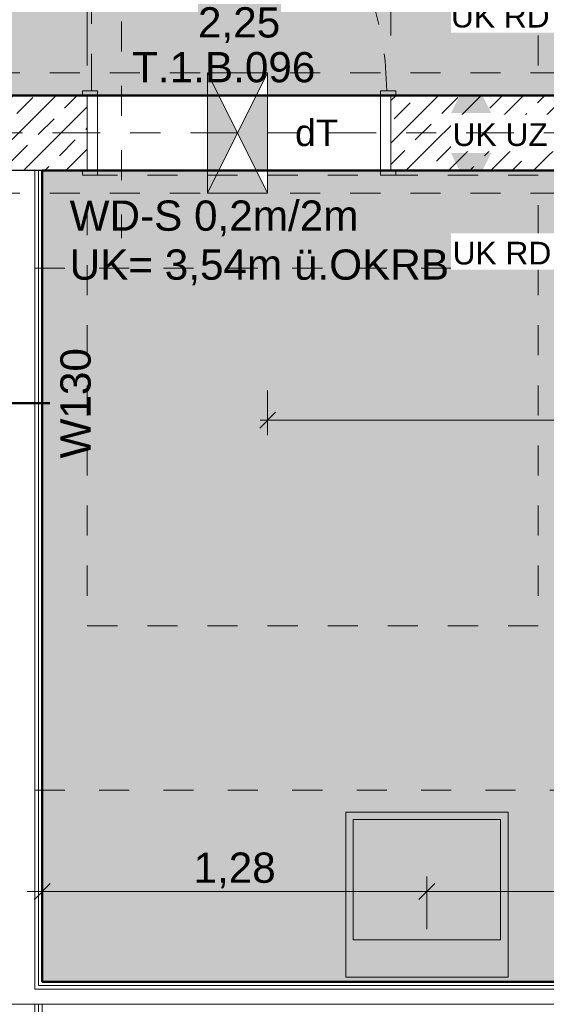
# Model space of a CAD drawing. Header units: metres. Extents: x -180 to 4, y -49 to 6.
# Tile 114 of 256: x -163.72 to -161.97, y -14.6 to -11.32. Entities that reach past the tile are written whole.
import ezdxf

# ---------------------------------------------------------------- set-up
doc = ezdxf.new("R2010")
doc.units = ezdxf.units.M
doc.header["$LTSCALE"] = 0.05
doc.header["$PDMODE"] = 1
doc.header["$PDSIZE"] = -2
for name, pattern in [('KRA_ARC_3_GR_00_000_V_4-Grundriss EG$0$ISO-03 Gestrichelt mit A', [3.81, 1.524, -2.286]), ('Linienart-1', [2.116328, 1.058164, -1.058164]), ('Linienart-20', [2.116531, 1.058062, -1.058469]), ('Linienart-34', [4.233, 2.116, -2.117]), ('Linienart-5', [3.527679, 2.469236, -1.058443]), ('Linienart-51', [1.999894, 0.999947, -0.999947]), ('Linienart-53', [5.291531, 3.175, -1.058062, 0.352704, -0.705764])]:
    doc.linetypes.add(name, pattern=pattern)
doc.layers.get('0').update_dxf_attribs({"lineweight": 25})
for name, color, linetype, lineweight, true_color in [('00 -Bauelemente -Dämmung innen', 7, 'Continuous', 9, 0xff7fe6), ('00 -Bauelemente -Gipskarton', 7, 'Continuous', 9, 0xff7fe6), ('30 -34 Innenwände- 1 tragend', 7, 'Continuous', 13, 0xdd0806), ('30 -34 Innenwände- 11 Durchbruch', 4, 'Continuous', 9, 0x00ffff), ('30 -34 Innenwände- 2 nichttragend', 7, 'Continuous', 18, 0xff7fe6), ('30 -34 Innenwände- 4 Türen_Fenster', 7, 'Continuous', 15, 0x9955ff), ('30 -35 Decken- 1 Konstruktion-Träger- Stahlbeton', 7, 'Continuous', 13, 0x33aa00), ('40 -41 Abwasser_Wasser_Gas- 1 Abwasser + sanitäre Anlagen', 7, 'Continuous', 9, 0xff6633), ('70 -72 Beschriftung- 1 Beschriftung allgemein', 7, 'Continuous', 9, 0xff6633), ('70 -72 Beschriftung- 3 Beschriftung Brandschutz', 7, 'Continuous', 9, 0xff6600), ('70 -72 Beschriftung- 8 barrierefrei', 7, 'Linienart-51', 9, 0x888888), ('70 -72 Beschriftung-13 Tür ID', 7, 'Continuous', 9, 0x9955ff), ('70 -73 Bauteildarst.- 3 verdeckt 0.35', 4, 'Linienart-34', 35, 0x00ffff), ('70 -75 Raumstempel- 1 Raumstempel', 1, 'Continuous', 50, 0xff0000), ('70 -76 Bemaßung- 2 Allgemein', 7, 'Continuous', 5, 0x6666cc), ('CW-Unsichtbar', 7, 'Continuous', 9, 0x599559)]:
    doc.layers.add(name, color=color, linetype=linetype, lineweight=lineweight, true_color=true_color)
for name, color, linetype, lineweight in [('70 -71 Achsen- 1 Gebäudeachsen', 7, 'Linienart-53', 18), ('70 -75 Raumstempel- 3 Wandstempel', 7, 'Continuous', 50), ('70 -75 Raumstempel-2 Verweislinie', 7, 'KRA_ARC_3_GR_00_000_V_4-Grundriss EG$0$ISO-03 Gestrichelt mit A', 9), ('Keine', 7, 'Continuous', 9)]:
    doc.layers.add(name, color=color, linetype=linetype, lineweight=lineweight)
doc.styles.add('Arial', font='arial.ttf')
doc.dimstyles.new('k+k 1_50', dxfattribs={"dimtxt": 0.100689, "dimasz": 0.05302, "dimexe": 0.05, "dimexo": 0.15, "dimgap": 0.01, "dimtad": 1, "dimdec": 3, "dimtxsty": 'Arial', "dimblk": 'VW_SLASH', "dimblk1": 'VW_SLASH', "dimblk2": 'VW_SLASH', "dimcen": 0, "dimdle": 0.05, "dimadec": 3, "dimazin": 0, "dimtfac": 0.75, "dimtdec": 3, "dimtix": 1, "dimtmove": 0, "dimatfit": 0, "dimldrblk": 'VW_SLASH-1', "dimfxl": 0.125, "dimfxlon": 1, "dimfrac": 2, "dimtolj": 1, "dimarcsym": 0})
doc.dimstyles.new('k+k_klein', dxfattribs={"dimtxt": 0.100689, "dimasz": 0.05302, "dimexe": 0.05, "dimexo": 0.15, "dimgap": 0.005, "dimtad": 1, "dimdec": 3, "dimtxsty": 'Arial', "dimblk": 'VW_SLASH-2', "dimblk1": 'VW_SLASH-2', "dimblk2": 'VW_SLASH-2', "dimcen": 0, "dimdle": 0.025, "dimadec": 3, "dimazin": 0, "dimtfac": 0.75, "dimtdec": 3, "dimtix": 1, "dimtmove": 0, "dimatfit": 0, "dimldrblk": 'VW_FILLEDARROW', "dimfxl": 0.1, "dimfxlon": 1, "dimfrac": 2, "dimtolj": 1, "dimarcsym": 0})
pattern_1 = [(45, (0, 0), (0.07071068, -0.07071068), []), (45, (0.03536, -0.03536), (0.07071068, -0.07071068), [0.075, -0.05])]
pattern_2 = [(45, (0, 0), (0.07071068, -0.07071068), []), (45, (0.03536, -0.03536), (0.07071068, -0.07071068), [0.075, -0.05])]

# ---------------------------------------------------------------- blocks, each defined once
blk = doc.blocks.new('Gruppe-7043')
at = {"layer": '30 -34 Innenwände- 4 Türen_Fenster', "linetype": 'Linienart-1'}
blk.add_line((-0.505, -0.125), (0.505, -0.125), dxfattribs=at)
blk = doc.blocks.new('Gruppe-7044')
at = {"layer": '30 -34 Innenwände- 4 Türen_Fenster', "linetype": 'Linienart-1'}
blk.add_line((-0.505, 0.125), (0.505, 0.125), dxfattribs=at)
blk = doc.blocks.new('Gruppe-7045')
at = {"layer": '30 -34 Innenwände- 4 Türen_Fenster', "linetype": 'Continuous', "flags": 128}
for points in [[(-0.521, -0.125), (-0.521, -0.14), (-0.471, -0.14), (-0.471, 0.14), (-0.491, 0.14), (-0.521, 0.14), (-0.521, 0.125), (-0.505, 0.125), (-0.505, -0.125), (-0.521, -0.125)], [(0.521, -0.125), (0.521, -0.14), (0.471, -0.14), (0.471, 0.14), (0.491, 0.14), (0.521, 0.14), (0.521, 0.125), (0.505, 0.125), (0.505, -0.125), (0.521, -0.125)]]:
    blk.add_lwpolyline(points, dxfattribs=at)
blk = doc.blocks.new('Gruppe-7046')
at = {"layer": '30 -34 Innenwände- 1 tragend', "transparency": 33554687}
for p, q in [((-0.505, 0.125), (-0.521, 0.125)), ((0.505, 0.125), (0.521, 0.125)), ((-0.505, -0.125), (-0.521, -0.125)), ((0.505, -0.125), (0.521, -0.125))]:
    blk.add_line(p, q, dxfattribs=at)
blk = doc.blocks.new('Gruppe-7047')
at = {"layer": '30 -34 Innenwände- 4 Türen_Fenster', "linetype": 'Linienart-5'}
blk.add_arc((-0.491, 0.14), 0.982, 0, 90, dxfattribs=at)
blk = doc.blocks.new('Gruppe-7048')
at = {"layer": '30 -34 Innenwände- 4 Türen_Fenster', "linetype": 'Linienart-5'}
blk.add_line((-0.491, 0.14), (-0.491, 1.122), dxfattribs=at)
blk = doc.blocks.new('Gruppe-7049')
at = {"layer": '30 -34 Innenwände- 4 Türen_Fenster', "color": 7}
for name in ['Gruppe-7047', 'Gruppe-7048']:
    blk.add_blockref(name, (0, 0), dxfattribs=at)
blk = doc.blocks.new('Gruppe-7050')
at = {"layer": '30 -34 Innenwände- 4 Türen_Fenster', "color": 7}
blk.add_blockref('Gruppe-7049', (0, 0), dxfattribs=at)
at = {"layer": '30 -34 Innenwände- 4 Türen_Fenster'}
blk.add_blockref('Gruppe-7045', (0, 0), dxfattribs=at)
at = {"layer": '30 -34 Innenwände- 4 Türen_Fenster', "color": 7, "transparency": 33554687}
for name in ['Gruppe-7046', 'Gruppe-7044', 'Gruppe-7043']:
    blk.add_blockref(name, (0, 0), dxfattribs=at)
blk = doc.blocks.new('Tür (2D)-11')
at = {"layer": 'CW-Unsichtbar', "color": 7, "linetype": 'Continuous', "lineweight": 5, "transparency": 33554687}
for p in [(-0.505, 0), (0.505, 0)]:
    blk.add_point(p, dxfattribs=at)
at = {"layer": '30 -34 Innenwände- 4 Türen_Fenster', "color": 7, "transparency": 33554687}
blk.add_blockref('Gruppe-7050', (0, 0), dxfattribs=at)
at = {"layer": '30 -34 Innenwände- 4 Türen_Fenster', "color": 0, "flags": 1}
for tag in ['Detail', 'Gebäudeteil', 'Aufschlag', 'Oberlicht', 'Oberblende', 'Seitenverglasung', 'feuchtr.-geeign.', 'Türblatt_Höhe', 'Türblatt_Breite', 'Türblattdicke', 'Absenkbare_Bodendichtung', 'Antrieb', 'Gewerk', 'Geschoss_Nummer', 'Tür_ID', 'Nummer', 'Typ', 'Rettungsweg', 'Raumnummer', 'Raumname', 'Zarge_Art', 'OTS', 'Türstopper', 'U-Wert', 'g-Wert', 'Rw-Wert', 'IFC_UUID', 'instanceID']:
    blk.add_attdef(tag, (-163.512, -11.837), '', height=0.00018, dxfattribs=at)
blk = doc.blocks.new('Gruppe-9736')
at = {"layer": '30 -35 Decken- 1 Konstruktion-Träger- Stahlbeton', "color": 7, "linetype": 'Linienart-20', "lineweight": 13, "transparency": 33554687}
for p, q in [((-175.221, -11.497), (-160.421, -11.497)), ((-175.221, -11.897), (-160.421, -11.897))]:
    blk.add_line(p, q, dxfattribs=at)
at = {"layer": '30 -35 Decken- 1 Konstruktion-Träger- Stahlbeton', "color": 0, "flags": 1}
for tag in ['IFC_UUID', 'instanceID']:
    blk.add_attdef(tag, (-175.221, -11.897), '', height=0.00018, dxfattribs=at)
blk = doc.blocks.new('Gruppe-11118')
at = {"layer": 'Keine', "color": 7, "transparency": 33554687, "insert": (-162.7328, -11.697), "char_height": 0.0881, "attachment_point": 5, "line_spacing_factor": 0.969685, "style": 'Arial'}
blk.add_mtext('dT', dxfattribs=at)
blk = doc.blocks.new('Gruppe-11119')
at = {"layer": '70 -72 Beschriftung- 3 Beschriftung Brandschutz', "color": 7, "transparency": 33554687}
blk.add_blockref('Gruppe-11118', (0, 0), dxfattribs=at)
at = {"layer": '70 -72 Beschriftung- 3 Beschriftung Brandschutz', "color": 0, "flags": 1}
blk.add_attdef('Brandschutz', (-162.8061, -11.768), '', height=0.00018, dxfattribs=at)
blk = doc.blocks.new('Gruppe-11689')
at = {"layer": '70 -75 Raumstempel- 3 Wandstempel'}
blk.add_line((-163.621, -12.5966), (-163.821, -12.5966), dxfattribs=at)
at = {"layer": '70 -75 Raumstempel- 3 Wandstempel', "insert": (-163.5856, -12.5966), "char_height": 0.10069, "attachment_point": 2, "rotation": 90, "line_spacing_factor": 0.96878, "style": 'Arial'}
blk.add_mtext('W130', dxfattribs=at)
blk = doc.blocks.new('Gruppe-11690')
at = {"layer": '70 -75 Raumstempel- 3 Wandstempel', "color": 7, "transparency": 33554687}
blk.add_blockref('Gruppe-11689', (0, 0), dxfattribs=at)
blk = doc.blocks.new('Gruppe-12425')
at = {"layer": 'Keine', "color": 252, "true_color": 0x888888, "transparency": 33554687, "insert": (-163.347, -11.4787), "char_height": 0.10069, "attachment_point": 4, "line_spacing_factor": 0.96878, "style": 'Arial'}
blk.add_mtext('T.1.B.096', dxfattribs=at)
blk = doc.blocks.new('Gruppe-12426')
at = {"layer": '70 -72 Beschriftung-13 Tür ID', "color": 7, "transparency": 33554687}
blk.add_blockref('Gruppe-12425', (0, 0), dxfattribs=at)
blk = doc.blocks.new('_01-OG1_Tragwerk (2D)')
at = {"layer": '70 -72 Beschriftung- 3 Beschriftung Brandschutz'}
blk.add_blockref('Gruppe-11119', (0, 0), dxfattribs=at)
at = {"layer": '70 -72 Beschriftung-13 Tür ID', "color": 150}
blk.add_blockref('Gruppe-12426', (0, 0), dxfattribs=at)
at = {"color": 255, "lineweight": 5, "transparency": 33554687}
for points, layer in [([(-167.621, -11.822), (-167.621, -11.572), (-163.496, -11.572), (-163.496, -11.822)], '30 -34 Innenwände- 1 tragend'), ([(-162.486, -11.822), (-162.486, -11.572), (-160.421, -11.572), (-160.421, -11.822)], '30 -34 Innenwände- 1 tragend'), ([(-163.796, -14.847), (-163.646, -14.847), (-163.646, -14.597), (-163.796, -14.597)], '30 -34 Innenwände- 2 nichttragend')]:
    blk.add_wipeout(points, dxfattribs=at).dxf.layer = layer
at = {"layer": '30 -34 Innenwände- 1 tragend', "linetype": 'Continuous', "lineweight": 9, "transparency": 33554687}
h = blk.add_hatch(dxfattribs=at)
h.set_pattern_fill('Stahlbeton1 1mm SRF', style=0, pattern_type=2)
h.set_pattern_definition(pattern_1)
h.paths.add_polyline_path([(-167.621, -11.822), (-167.621, -11.572), (-163.496, -11.572), (-163.496, -11.822)])
h = blk.add_hatch(dxfattribs=at)
h.set_pattern_fill('Stahlbeton1 1mm SRF', style=0, pattern_type=2)
h.set_pattern_definition(pattern_1)
h.paths.add_polyline_path([(-162.486, -11.822), (-162.486, -11.572), (-160.421, -11.572), (-160.421, -11.822)])
at = {"color": 255, "lineweight": 5, "transparency": 33554687}
blk.add_wipeout([(-163.6585, -14.847), (-163.646, -14.847), (-163.646, -14.597), (-163.6585, -14.597)], dxfattribs=at).dxf.layer = '00 -Bauelemente -Gipskarton'
for points, layer in [([(-163.671, -14.847), (-163.6585, -14.847), (-163.6585, -14.597), (-163.671, -14.597)], '00 -Bauelemente -Gipskarton'), ([(-167.621, -11.572), (-167.621, -11.822), (-163.496, -11.822), (-163.496, -11.572)], '30 -34 Innenwände- 1 tragend'), ([(-162.486, -11.572), (-162.486, -11.822), (-160.421, -11.822), (-160.421, -11.572)], '30 -34 Innenwände- 1 tragend')]:
    blk.add_wipeout(points, dxfattribs=at).dxf.layer = layer
at = {"layer": '30 -34 Innenwände- 1 tragend', "linetype": 'Continuous', "lineweight": 9, "transparency": 33554687}
h = blk.add_hatch(dxfattribs=at)
h.set_pattern_fill('Stahlbeton1  SRF', style=0, pattern_type=2)
h.set_pattern_definition(pattern_2)
h.paths.add_polyline_path([(-167.621, -11.572), (-167.621, -11.822), (-163.496, -11.822), (-163.496, -11.572)])
h = blk.add_hatch(dxfattribs=at)
h.set_pattern_fill('Stahlbeton1  SRF', style=0, pattern_type=2)
h.set_pattern_definition(pattern_2)
h.paths.add_polyline_path([(-162.486, -11.572), (-162.486, -11.822), (-160.421, -11.822), (-160.421, -11.572)])
at = {"layer": '00 -Bauelemente -Gipskarton', "transparency": 33554687}
blk.add_line((-163.646, -14.597), (-163.646, -14.847), dxfattribs=at)
at = {"layer": '30 -34 Innenwände- 1 tragend', "color": 7, "linetype": 'Continuous', "lineweight": 35, "transparency": 33554687}
for p, q in [((-167.621, -11.572), (-163.496, -11.572)), ((-162.486, -11.572), (-160.421, -11.572)), ((-167.621, -11.822), (-163.496, -11.822)), ((-162.486, -11.822), (-160.421, -11.822))]:
    blk.add_line(p, q, dxfattribs=at)
at = {"layer": '30 -34 Innenwände- 1 tragend', "transparency": 33554687}
for p, q in [((-167.621, -11.572), (-163.496, -11.572)), ((-162.486, -11.572), (-160.421, -11.572)), ((-163.646, -11.822), (-163.496, -11.822)), ((-162.486, -11.822), (-160.621, -11.822))]:
    blk.add_line(p, q, dxfattribs=at)
at = {"layer": '30 -34 Innenwände- 2 nichttragend', "transparency": 33554687}
blk.add_line((-163.646, -14.597), (-163.646, -14.847), dxfattribs=at)
at = {"layer": '30 -34 Innenwände- 4 Türen_Fenster', "color": 7, "transparency": 33554687}
blk.add_blockref('Tür (2D)-11', (-162.991, -11.697), dxfattribs=at)
at = {"color": 255, "lineweight": 5, "transparency": 33554687}
blk.add_wipeout([(-163.771, -14.847), (-163.671, -14.847), (-163.671, -14.597), (-163.771, -14.597)], dxfattribs=at).dxf.layer = '00 -Bauelemente -Dämmung innen'
at = {"layer": '00 -Bauelemente -Dämmung innen', "transparency": 33554687}
blk.add_line((-163.671, -14.597), (-163.671, -14.847), dxfattribs=at)
at = {"layer": '00 -Bauelemente -Gipskarton', "transparency": 33554687}
for p, q in [((-163.671, -14.597), (-163.671, -14.847)), ((-163.6585, -14.597), (-163.6585, -14.847)), ((-163.6585, -14.597), (-163.6585, -14.847))]:
    blk.add_line(p, q, dxfattribs=at)
at = {"color": 255, "lineweight": 5, "transparency": 33554687}
blk.add_wipeout([(-163.671, -14.547), (-163.646, -14.522), (-163.646, -11.822), (-163.796, -11.822), (-163.796, -14.522), (-163.771, -14.547)], dxfattribs=at).dxf.layer = '30 -34 Innenwände- 2 nichttragend'
blk.add_wipeout([(-163.6585, -14.5345), (-163.646, -14.522), (-163.646, -11.822), (-163.6585, -11.822)], dxfattribs=at).dxf.layer = '00 -Bauelemente -Gipskarton'
blk.add_wipeout([(-163.671, -14.547), (-163.6585, -14.5345), (-163.6585, -11.822), (-163.671, -11.822)], dxfattribs=at).dxf.layer = '00 -Bauelemente -Gipskarton'
at = {"layer": '00 -Bauelemente -Gipskarton', "transparency": 33554687}
blk.add_line((-163.646, -11.822), (-163.646, -14.522), dxfattribs=at)
at = {"layer": '30 -34 Innenwände- 2 nichttragend', "transparency": 33554687}
blk.add_line((-163.646, -11.822), (-163.646, -14.522), dxfattribs=at)
at = {"color": 255, "lineweight": 5, "transparency": 33554687}
blk.add_wipeout([(-163.771, -14.547), (-163.671, -14.547), (-163.671, -11.822), (-163.771, -11.822)], dxfattribs=at).dxf.layer = '00 -Bauelemente -Dämmung innen'
at = {"layer": '00 -Bauelemente -Dämmung innen', "transparency": 33554687}
blk.add_line((-163.671, -11.822), (-163.671, -14.547), dxfattribs=at)
at = {"layer": '00 -Bauelemente -Gipskarton', "transparency": 33554687}
for p, q in [((-163.671, -11.822), (-163.671, -14.547)), ((-163.6585, -11.822), (-163.6585, -14.5345)), ((-163.6585, -11.822), (-163.6585, -14.5345))]:
    blk.add_line(p, q, dxfattribs=at)
at = {"layer": '30 -34 Innenwände- 2 nichttragend', "transparency": 33554687}
blk.add_line((-163.796, -11.822), (-163.646, -11.822), dxfattribs=at)
at = {"layer": '30 -35 Decken- 1 Konstruktion-Träger- Stahlbeton'}
blk.add_blockref('Gruppe-9736', (0, 0), dxfattribs=at)
at = {"layer": '70 -75 Raumstempel- 3 Wandstempel'}
blk.add_blockref('Gruppe-11690', (0, 0), dxfattribs=at)
at = {"color": 255, "lineweight": 5, "transparency": 33554687}
blk.add_wipeout([(-160.346, -14.522), (-160.546, -14.522), (-160.546, -14.547), (-160.596, -14.547), (-160.621, -14.522), (-163.646, -14.522), (-163.671, -14.547), (-163.771, -14.547), (-163.796, -14.522), (-165.696, -14.522), (-165.721, -14.547), (-165.821, -14.547), (-165.846, -14.522), (-167.856, -14.522), (-167.881, -14.547), (-167.881, -14.597), (-160.346, -14.597)], dxfattribs=at).dxf.layer = '30 -34 Innenwände- 2 nichttragend'
blk.add_wipeout([(-167.881, -14.547), (-167.881, -14.597), (-160.346, -14.597), (-160.346, -14.547)], dxfattribs=at).dxf.layer = '00 -Bauelemente -Dämmung innen'
at = {"layer": '00 -Bauelemente -Dämmung innen', "transparency": 33554687}
blk.add_line((-160.346, -14.597), (-165.696, -14.597), dxfattribs=at)
at = {"layer": '30 -34 Innenwände- 2 nichttragend', "transparency": 33554687}
blk.add_line((-160.346, -14.597), (-163.646, -14.597), dxfattribs=at)
at = {"color": 255, "lineweight": 5, "transparency": 33554687}
blk.add_wipeout([(-163.671, -14.547), (-160.596, -14.547), (-160.6085, -14.5345), (-163.6585, -14.5345)], dxfattribs=at).dxf.layer = '00 -Bauelemente -Gipskarton'
blk.add_wipeout([(-163.6585, -14.5345), (-160.6085, -14.5345), (-160.621, -14.522), (-163.646, -14.522)], dxfattribs=at).dxf.layer = '00 -Bauelemente -Gipskarton'
at = {"layer": '00 -Bauelemente -Dämmung innen', "transparency": 33554687}
blk.add_line((-160.596, -14.547), (-163.671, -14.547), dxfattribs=at)
at = {"layer": '00 -Bauelemente -Gipskarton', "transparency": 33554687}
for p, q in [((-160.596, -14.547), (-163.671, -14.547)), ((-160.6085, -14.5345), (-163.6585, -14.5345)), ((-160.6085, -14.5345), (-163.6585, -14.5345)), ((-160.621, -14.522), (-163.646, -14.522))]:
    blk.add_line(p, q, dxfattribs=at)
at = {"layer": '30 -34 Innenwände- 2 nichttragend', "transparency": 33554687}
blk.add_line((-160.621, -14.522), (-163.646, -14.522), dxfattribs=at)
blk = doc.blocks.new('Gruppe-12799')
at = {"layer": '40 -41 Abwasser_Wasser_Gas- 1 Abwasser + sanitäre Anlagen', "flags": 128}
for points in [[(-162.096, -13.957), (-162.096, -14.507), (-162.636, -14.507), (-162.636, -13.957)], [(-162.121, -13.982), (-162.121, -14.382), (-162.611, -14.382), (-162.611, -13.982)]]:
    blk.add_lwpolyline(points, close=True, dxfattribs=at)
blk = doc.blocks.new('Gruppe-13233')
at = {"layer": '70 -72 Beschriftung- 8 barrierefrei', "transparency": 33554610, "flags": 128}
blk.add_lwpolyline([(-163.496, -10.072), (-161.996, -10.072), (-161.996, -11.572), (-163.496, -11.572)], close=True, dxfattribs=at)
blk = doc.blocks.new('Gruppe-13234')
at = {"layer": '70 -72 Beschriftung- 8 barrierefrei', "transparency": 33554610, "flags": 128}
blk.add_lwpolyline([(-163.496, -11.837), (-161.996, -11.837), (-161.996, -13.337), (-163.496, -13.337)], close=True, dxfattribs=at)
blk = doc.blocks.new('Gruppe-14271')
at = {"layer": '30 -34 Innenwände- 11 Durchbruch', "flags": 128}
blk.add_lwpolyline([(-163.096, -11.497), (-162.896, -11.497), (-163.096, -11.897), (-162.896, -11.897)], close=True, dxfattribs=at)
blk = doc.blocks.new('Gruppe-14272')
at = {"layer": '30 -34 Innenwände- 11 Durchbruch', "linetype": 'Continuous', "lineweight": 0}
blk.add_hatch(color=4, dxfattribs=at).paths.add_polyline_path([(-163.096, -11.897), (-163.096, -11.497), (-162.896, -11.897), (-162.896, -11.497)])
at = {"layer": '30 -34 Innenwände- 11 Durchbruch', "flags": 128}
blk.add_lwpolyline([(-163.096, -11.897), (-163.096, -11.497), (-162.896, -11.897), (-162.896, -11.497)], close=True, dxfattribs=at)
blk = doc.blocks.new('Gruppe-14273')
at = {"layer": '30 -34 Innenwände- 11 Durchbruch', "insert": (-163.555, -12.2041), "char_height": 0.100689, "attachment_point": 7, "line_spacing_factor": 0.970891, "style": 'Arial'}
blk.add_mtext('WD-S 0,2m/2m\\PUK= 3,54m ü.OKRB', dxfattribs=at)
blk = doc.blocks.new('Gruppe-14274')
at = {"layer": '30 -34 Innenwände- 11 Durchbruch'}
for name in ['Gruppe-14271', 'Gruppe-14272']:
    blk.add_blockref(name, (0, 0), dxfattribs=at)
at = {"layer": '30 -34 Innenwände- 11 Durchbruch', "color": 7, "transparency": 33554687}
blk.add_blockref('Gruppe-14273', (0, 0), dxfattribs=at)
blk = doc.blocks.new('Gruppe-14275')
at = {"layer": 'CW-Unsichtbar', "linetype": 'Continuous', "lineweight": 5, "transparency": 33554687}
for p in [(-163.096, -11.697), (-162.896, -11.697)]:
    blk.add_point(p, dxfattribs=at)
at = {"layer": '30 -34 Innenwände- 11 Durchbruch', "color": 7, "transparency": 33554687}
blk.add_blockref('Gruppe-14274', (0, 0), dxfattribs=at)
at = {"layer": '30 -34 Innenwände- 11 Durchbruch', "color": 0, "flags": 1}
for tag in ['IFC_UUID', 'instanceID', 'prm0_name', 'prm0_type', 'prm0_value', 'prm1_name', 'prm1_type', 'prm1_value', 'prm2_name', 'prm2_type', 'prm2_value', 'prm3_name', 'prm3_type', 'prm3_value', 'prm4_name', 'prm4_type', 'prm4_value', 'prm5_name', 'prm5_type', 'prm5_value', 'prm6_name', 'prm6_type', 'prm6_value', 'prm7_name', 'prm7_type', 'prm7_value']:
    blk.add_attdef(tag, (-163.555, -12.2087), '', height=0.00018, dxfattribs=at)
blk = doc.blocks.new('_OG1_2D (2D)')
at = {"layer": '70 -75 Raumstempel- 1 Raumstempel', "linetype": 'Continuous', "lineweight": 0, "true_color": 0xff0000}
for points in [[(-160.34599996, -8.82204198), (-160.34599996, -11.49704198), (-160.42099996, -11.49704198), (-160.42099996, -11.57204198), (-167.62099996, -11.57204198), (-167.62099996, -11.49704198), (-167.74599996, -11.49704198), (-167.74599996, -8.89704198), (-167.62099996, -8.89704198), (-167.62099996, -8.82204198)], [(-163.64599996, -11.82204198), (-160.62099996, -11.82204198), (-160.62099996, -14.52204198), (-163.64599996, -14.52204198)]]:
    blk.add_hatch(color=1, dxfattribs=at).paths.add_polyline_path(points)
at = {"layer": '70 -75 Raumstempel- 1 Raumstempel', "flags": 128}
for points in [[(-160.34599996, -8.82204198), (-160.34599996, -11.49704198), (-160.42099996, -11.49704198), (-160.42099996, -11.57204198), (-167.62099996, -11.57204198), (-167.62099996, -11.49704198), (-167.74599996, -11.49704198), (-167.74599996, -8.89704198), (-167.62099996, -8.89704198), (-167.62099996, -8.82204198)], [(-163.64599996, -11.82204198), (-160.62099996, -11.82204198), (-160.62099996, -14.52204198), (-163.64599996, -14.52204198)]]:
    blk.add_lwpolyline(points, close=True, dxfattribs=at)
at = {"layer": '70 -75 Raumstempel-2 Verweislinie'}
for p, q in [((-163.38199996, -10.89704198), (-163.38199996, -12.04704198)), ((-159.07091654, -12.14704198), (-164.02099996, -12.14704198)), ((-159.07091654, -13.88466963), (-166.3643333, -13.88466963))]:
    blk.add_line(p, q, dxfattribs=at)
at = {"layer": '30 -34 Innenwände- 11 Durchbruch'}
blk.add_blockref('Gruppe-14275', (0, 0), dxfattribs=at)
at = {"layer": '40 -41 Abwasser_Wasser_Gas- 1 Abwasser + sanitäre Anlagen'}
blk.add_blockref('Gruppe-12799', (0, 0), dxfattribs=at)
at = {"layer": '70 -72 Beschriftung- 8 barrierefrei', "color": 7, "transparency": 33554610}
blk.add_blockref('Gruppe-13233', (0, 0), dxfattribs=at)
at = {"layer": '70 -72 Beschriftung- 8 barrierefrei', "color": 7}
blk.add_blockref('Gruppe-13234', (0, 0), dxfattribs=at)
blk = doc.blocks.new('VW_SLASH')
at = {"color": 0, "linetype": 'ByBlock', "lineweight": -2, "transparency": 16777216}
blk.add_line((0.943, 0), (-1, 0), dxfattribs=at)
at = {"color": 0, "lineweight": 20, "transparency": 16777216, "flags": 128}
blk.add_lwpolyline([(0.5, 0.5), (-0.5, -0.5)], dxfattribs=at)
blk = doc.blocks.new('*D18820')
at = {"layer": '70 -76 Bemaßung- 2 Allgemein', "color": 0, "lineweight": -2}
for p, q in [((-163.796, -11.022), (-163.796, -10.847)), ((-163.646, -11.022), (-163.646, -10.847)), ((-163.849, -10.897), (-163.902, -10.897)), ((-163.646, -10.897), (-163.796, -10.897)), ((-163.593, -10.897), (-163.54, -10.897))]:
    blk.add_line(p, q, dxfattribs=at)
at = {"layer": 'Defpoints', "color": 0}
for p in [(-163.796, -10.897), (-163.796, -11.822), (-163.646, -11.822)]:
    blk.add_point(p, dxfattribs=at)
at = {"layer": '70 -76 Bemaßung- 2 Allgemein', "color": 0, "lineweight": -2, "xscale": 0.05302001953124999, "yscale": 0.05302001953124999, "zscale": 0.05302001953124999}
blk.add_blockref('VW_SLASH', (-163.796, -10.897), dxfattribs=at)
at = {"layer": '70 -76 Bemaßung- 2 Allgemein', "color": 0, "lineweight": -2, "xscale": 0.05302001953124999, "yscale": 0.05302001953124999, "zscale": 0.05302001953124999, "rotation": 180}
blk.add_blockref('VW_SLASH', (-163.646, -10.897), dxfattribs=at)
at = {"layer": '70 -76 Bemaßung- 2 Allgemein', "color": 0, "insert": (-163.5661, -10.8061), "char_height": 0.10069, "attachment_point": 5, "style": 'Arial'}
blk.add_mtext('\\A1;15', dxfattribs=at)
blk = doc.blocks.new('VW_SLASH-1')
at = {"color": 0, "linetype": 'ByBlock', "lineweight": -2, "transparency": 16777216}
blk.add_line((0.943, 0), (-1, 0), dxfattribs=at)
at = {"color": 0, "lineweight": 5, "transparency": 16777216, "flags": 128}
blk.add_lwpolyline([(0.5, 0.5), (-0.5, -0.5)], dxfattribs=at)
blk = doc.blocks.new('*D18821')
at = {"layer": '70 -76 Bemaßung- 2 Allgemein', "color": 0, "lineweight": -2}
for p, q in [((-163.646, -11.022), (-163.646, -10.847)), ((-160.621, -11.022), (-160.621, -10.847)), ((-160.674, -10.897), (-163.593, -10.897))]:
    blk.add_line(p, q, dxfattribs=at)
at = {"layer": 'Defpoints', "color": 0}
for p in [(-163.646, -10.897), (-163.646, -11.822), (-160.621, -11.822)]:
    blk.add_point(p, dxfattribs=at)
at = {"layer": '70 -76 Bemaßung- 2 Allgemein', "color": 0, "lineweight": -2, "xscale": 0.05302001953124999, "yscale": 0.05302001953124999, "zscale": 0.05302001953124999, "rotation": 180}
blk.add_blockref('VW_SLASH', (-163.646, -10.897), dxfattribs=at)
at = {"layer": '70 -76 Bemaßung- 2 Allgemein', "color": 0, "lineweight": -2, "xscale": 0.05302001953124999, "yscale": 0.05302001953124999, "zscale": 0.05302001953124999}
blk.add_blockref('VW_SLASH', (-160.621, -10.897), dxfattribs=at)
at = {"layer": '70 -76 Bemaßung- 2 Allgemein', "color": 0, "insert": (-161.0296, -10.8061), "char_height": 0.100689, "attachment_point": 5, "style": 'Arial'}
blk.add_mtext('\\A1;3,02\\S5^ ;', dxfattribs=at)
blk = doc.blocks.new('*D18827')
at = {"layer": '70 -76 Bemaßung- 2 Allgemein', "color": 0, "lineweight": -2}
for p, q in [((-167.621, -11.372), (-167.621, -11.197)), ((-163.496, -11.372), (-163.496, -11.197)), ((-163.549, -11.247), (-167.568, -11.247))]:
    blk.add_line(p, q, dxfattribs=at)
at = {"layer": 'Defpoints', "color": 0}
for p in [(-167.621, -11.247), (-167.621, -11.547), (-163.496, -11.572)]:
    blk.add_point(p, dxfattribs=at)
at = {"layer": '70 -76 Bemaßung- 2 Allgemein', "color": 0, "lineweight": -2, "xscale": 0.05302001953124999, "yscale": 0.05302001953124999, "zscale": 0.05302001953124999, "rotation": 180}
blk.add_blockref('VW_SLASH', (-167.621, -11.247), dxfattribs=at)
at = {"layer": '70 -76 Bemaßung- 2 Allgemein', "color": 0, "lineweight": -2, "xscale": 0.05302001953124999, "yscale": 0.05302001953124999, "zscale": 0.05302001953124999}
blk.add_blockref('VW_SLASH', (-163.496, -11.247), dxfattribs=at)
at = {"layer": '70 -76 Bemaßung- 2 Allgemein', "color": 0, "insert": (-165.5585, -11.1598), "char_height": 0.100689, "attachment_point": 5, "style": 'Arial'}
blk.add_mtext('\\A1;4,12\\S5^ ;', dxfattribs=at)
blk = doc.blocks.new('*D18828')
at = {"layer": '70 -76 Bemaßung- 2 Allgemein', "color": 0, "lineweight": -2}
for p, q in [((-163.496, -11.372), (-163.496, -11.197)), ((-162.486, -11.372), (-162.486, -11.197)), ((-162.539, -11.247), (-163.443, -11.247))]:
    blk.add_line(p, q, dxfattribs=at)
at = {"layer": 'Defpoints', "color": 0}
for p in [(-163.496, -11.247), (-163.496, -11.572), (-162.486, -11.572)]:
    blk.add_point(p, dxfattribs=at)
at = {"layer": '70 -76 Bemaßung- 2 Allgemein', "color": 0, "lineweight": -2, "xscale": 0.05302001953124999, "yscale": 0.05302001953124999, "zscale": 0.05302001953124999, "rotation": 180}
blk.add_blockref('VW_SLASH', (-163.496, -11.247), dxfattribs=at)
at = {"layer": '70 -76 Bemaßung- 2 Allgemein', "color": 0, "lineweight": -2, "xscale": 0.05302001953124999, "yscale": 0.05302001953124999, "zscale": 0.05302001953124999}
blk.add_blockref('VW_SLASH', (-162.486, -11.247), dxfattribs=at)
at = {"layer": '70 -76 Bemaßung- 2 Allgemein', "color": 0, "insert": (-162.991, -11.1766), "char_height": 0.10069, "attachment_point": 5, "style": 'Arial'}
blk.add_mtext('\\A1;1,01', dxfattribs=at)
blk = doc.blocks.new('*D18829')
at = {"layer": '70 -76 Bemaßung- 2 Allgemein', "color": 0, "lineweight": -2}
for p, q in [((-162.486, -11.372), (-162.486, -11.197)), ((-160.421, -11.347), (-160.421, -11.197)), ((-160.474, -11.247), (-162.433, -11.247))]:
    blk.add_line(p, q, dxfattribs=at)
at = {"layer": 'Defpoints', "color": 0}
for p in [(-162.486, -11.247), (-160.421, -11.497), (-162.486, -11.572)]:
    blk.add_point(p, dxfattribs=at)
at = {"layer": '70 -76 Bemaßung- 2 Allgemein', "color": 0, "lineweight": -2, "xscale": 0.05302001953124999, "yscale": 0.05302001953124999, "zscale": 0.05302001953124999, "rotation": 180}
blk.add_blockref('VW_SLASH', (-162.486, -11.247), dxfattribs=at)
at = {"layer": '70 -76 Bemaßung- 2 Allgemein', "color": 0, "lineweight": -2, "xscale": 0.05302001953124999, "yscale": 0.05302001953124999, "zscale": 0.05302001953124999}
blk.add_blockref('VW_SLASH', (-160.421, -11.247), dxfattribs=at)
at = {"layer": '70 -76 Bemaßung- 2 Allgemein', "color": 0, "insert": (-161.4535, -11.1598), "char_height": 0.100689, "attachment_point": 5, "style": 'Arial'}
blk.add_mtext('\\A1;2,06\\S5^ ;', dxfattribs=at)
blk = doc.blocks.new('*D18832')
at = {"layer": '70 -76 Bemaßung- 2 Allgemein', "color": 0, "lineweight": -2}
for p, q in [((-163.646, -14.347), (-163.646, -14.172)), ((-162.366, -14.347), (-162.366, -14.172)), ((-162.419, -14.222), (-163.593, -14.222))]:
    blk.add_line(p, q, dxfattribs=at)
at = {"layer": 'Defpoints', "color": 0}
for p in [(-163.646, -14.222), (-162.366, -14.507), (-163.646, -14.522)]:
    blk.add_point(p, dxfattribs=at)
at = {"layer": '70 -76 Bemaßung- 2 Allgemein', "color": 0, "lineweight": -2, "xscale": 0.05302001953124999, "yscale": 0.05302001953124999, "zscale": 0.05302001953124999, "rotation": 180}
blk.add_blockref('VW_SLASH', (-163.646, -14.222), dxfattribs=at)
at = {"layer": '70 -76 Bemaßung- 2 Allgemein', "color": 0, "lineweight": -2, "xscale": 0.05302001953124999, "yscale": 0.05302001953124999, "zscale": 0.05302001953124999}
blk.add_blockref('VW_SLASH', (-162.366, -14.222), dxfattribs=at)
at = {"layer": '70 -76 Bemaßung- 2 Allgemein', "color": 0, "insert": (-163.006, -14.1516), "char_height": 0.10069, "attachment_point": 5, "style": 'Arial'}
blk.add_mtext('\\A1;1,28', dxfattribs=at)
blk = doc.blocks.new('*D18833')
at = {"layer": '70 -76 Bemaßung- 2 Allgemein', "color": 0, "lineweight": -2}
for p, q in [((-162.366, -14.347), (-162.366, -14.172)), ((-160.621, -14.347), (-160.621, -14.172)), ((-160.674, -14.222), (-162.313, -14.222))]:
    blk.add_line(p, q, dxfattribs=at)
at = {"layer": 'Defpoints', "color": 0}
for p in [(-162.366, -14.222), (-162.366, -14.507), (-160.621, -14.522)]:
    blk.add_point(p, dxfattribs=at)
at = {"layer": '70 -76 Bemaßung- 2 Allgemein', "color": 0, "lineweight": -2, "xscale": 0.05302001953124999, "yscale": 0.05302001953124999, "zscale": 0.05302001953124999, "rotation": 180}
blk.add_blockref('VW_SLASH', (-162.366, -14.222), dxfattribs=at)
at = {"layer": '70 -76 Bemaßung- 2 Allgemein', "color": 0, "lineweight": -2, "xscale": 0.05302001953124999, "yscale": 0.05302001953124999, "zscale": 0.05302001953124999}
blk.add_blockref('VW_SLASH', (-160.621, -14.222), dxfattribs=at)
at = {"layer": '70 -76 Bemaßung- 2 Allgemein', "color": 0, "insert": (-161.4935, -14.1348), "char_height": 0.100689, "attachment_point": 5, "style": 'Arial'}
blk.add_mtext('\\A1;1,74\\S5^ ;', dxfattribs=at)
blk = doc.blocks.new('Gruppe-16133')
at = {"layer": '70 -76 Bemaßung- 2 Allgemein', "color": 7, "linetype": 'Continuous'}
blk.add_solid([(-162.286, -11.3635), (-162.2194, -11.497), (-162.1525, -11.3636)], dxfattribs=at)
at = {"color": 255}
blk.add_wipeout([(-162.286, -11.3635), (-161.2457, -11.3635), (-161.2457, -11.2418), (-162.286, -11.2418)], dxfattribs=at).dxf.layer = '70 -76 Bemaßung- 2 Allgemein'
at = {"layer": '70 -76 Bemaßung- 2 Allgemein', "insert": (-162.286, -11.36), "char_height": 0.075516, "attachment_point": 7, "line_spacing_factor": 0.973705, "style": 'Arial'}
blk.add_mtext('UK RD +8,57m/3,77m', dxfattribs=at)
blk = doc.blocks.new('Gruppe-16134')
at = {"color": 255}
blk.add_wipeout([(-162.286, -11.7579), (-161.2575, -11.7579), (-161.2575, -11.6362), (-162.286, -11.6362)], dxfattribs=at).dxf.layer = '70 -76 Bemaßung- 2 Allgemein'
at = {"layer": '70 -76 Bemaßung- 2 Allgemein', "color": 7, "linetype": 'Continuous'}
for points in [[(-162.286, -11.6306), (-162.2194, -11.497), (-162.1525, -11.6305)], [(-162.286, -11.7635), (-162.2194, -11.897), (-162.1525, -11.7636)]]:
    blk.add_solid(points, dxfattribs=at)
at = {"layer": '70 -76 Bemaßung- 2 Allgemein', "insert": (-161.2575, -11.7544), "char_height": 0.075516, "attachment_point": 9, "line_spacing_factor": 0.973705, "style": 'Arial'}
blk.add_mtext('UK UZ +7,80m/3,00m', dxfattribs=at)
blk = doc.blocks.new('Gruppe-16142')
at = {"layer": '70 -76 Bemaßung- 2 Allgemein', "color": 7, "linetype": 'Continuous'}
blk.add_solid([(-162.286, -12.0306), (-162.2194, -11.897), (-162.1525, -12.0305)], dxfattribs=at)
at = {"color": 255}
blk.add_wipeout([(-162.286, -12.1523), (-161.2457, -12.1523), (-161.2457, -12.0306), (-162.286, -12.0306)], dxfattribs=at).dxf.layer = '70 -76 Bemaßung- 2 Allgemein'
at = {"layer": '70 -76 Bemaßung- 2 Allgemein', "insert": (-161.2457, -12.1487), "char_height": 0.075516, "attachment_point": 9, "line_spacing_factor": 0.973705, "style": 'Arial'}
blk.add_mtext('UK RD +8,34m/3,54m', dxfattribs=at)
blk = doc.blocks.new('Gruppe-16320')
at = {"layer": '70 -76 Bemaßung- 2 Allgemein'}
blk.add_blockref('Gruppe-16133', (0, 0), dxfattribs=at)
at = {"layer": '70 -72 Beschriftung- 1 Beschriftung allgemein'}
blk.add_blockref('Gruppe-16134', (0, 0), dxfattribs=at)
at = {"layer": '70 -73 Bauteildarst.- 3 verdeckt 0.35'}
blk.add_blockref('Gruppe-16142', (0, 0), dxfattribs=at)
blk = doc.blocks.new('Gruppe-16576')
at = {"layer": '70 -76 Bemaßung- 2 Allgemein', "insert": (-162.991, -11.3382), "char_height": 0.10069, "width": 0.885, "attachment_point": 5, "line_spacing_factor": 0.970891, "style": 'Arial'}
blk.add_mtext('2,25', dxfattribs=at)
blk = doc.blocks.new('VW_SLASH-2')
at = {"color": 0, "linetype": 'ByBlock', "lineweight": -2, "transparency": 16777216}
blk.add_line((0.472, 0), (-1, 0), dxfattribs=at)
at = {"color": 0, "lineweight": 5, "transparency": 16777216, "flags": 128}
blk.add_lwpolyline([(0.5, 0.5), (-0.5, -0.5)], dxfattribs=at)
blk = doc.blocks.new('*D20134')
at = {"layer": '70 -76 Bemaßung- 2 Allgemein', "color": 0, "lineweight": -2}
for p, q in [((-162.896, -12.5528), (-162.896, -12.7028)), ((-160.716, -12.5528), (-160.716, -12.7028)), ((-160.769, -12.6528), (-162.843, -12.6528))]:
    blk.add_line(p, q, dxfattribs=at)
at = {"layer": 'Defpoints', "color": 0}
for p in [(-162.896, -11.822), (-160.716, -11.897), (-162.896, -12.6528)]:
    blk.add_point(p, dxfattribs=at)
at = {"layer": '70 -76 Bemaßung- 2 Allgemein', "color": 0, "lineweight": -2, "xscale": 0.05302001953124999, "yscale": 0.05302001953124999, "zscale": 0.05302001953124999, "rotation": 180}
blk.add_blockref('VW_SLASH-2', (-162.896, -12.6528), dxfattribs=at)
at = {"layer": '70 -76 Bemaßung- 2 Allgemein', "color": 0, "lineweight": -2, "xscale": 0.05302001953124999, "yscale": 0.05302001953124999, "zscale": 0.05302001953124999}
blk.add_blockref('VW_SLASH-2', (-160.716, -12.6528), dxfattribs=at)
at = {"layer": '70 -76 Bemaßung- 2 Allgemein', "color": 0, "insert": (-161.806, -12.5873), "char_height": 0.10069, "attachment_point": 5, "style": 'Arial'}
blk.add_mtext('\\A1;2,18', dxfattribs=at)
blk = doc.blocks.new('VW_FILLEDARROW')
at = {"linetype": 'Continuous', "lineweight": 0, "transparency": 16777216}
blk.add_hatch(color=0, dxfattribs=at).paths.add_polyline_path([(-2.829, 0.758), (0, 0), (-2.829, -0.758)])
at = {"color": 0, "lineweight": 5, "transparency": 16777216, "flags": 128}
blk.add_lwpolyline([(-2.829, 0.758), (0, 0), (-2.829, -0.758)], close=True, dxfattribs=at)
blk = doc.blocks.new('_Achsen (3D)')
at = {"layer": '70 -71 Achsen- 1 Gebäudeachsen', "transparency": 33554687}
blk.add_line((-179.668, -11.697), (3.826, -11.697), dxfattribs=at)
blk = doc.blocks.new('Gruppe-15561')
at = {"layer": '70 -76 Bemaßung- 2 Allgemein'}
for base, p1, p2, text, override, picture, middle in [((-163.796, -10.897), (-163.646, -11.822), (-163.796, -11.822), '15', {"dimtxt": 0.100689, "dimgap": 0.01, "dimpost": '<>', "dimtxsty": 'Arial', "dimtix": 0, "dimtmove": 2}, '*D18820', (-163.5661, -10.8061)), ((-163.646, -10.897), (-160.621, -11.822), (-163.646, -11.822), '3,02\\S5^ ;', {"dimtxt": 0.100689, "dimgap": 0.01, "dimpost": '<>', "dimtxsty": 'Arial', "dimtmove": 2}, '*D18821', (-161.0296, -10.8061))]:
    dim = blk.add_linear_dim(base=base, p1=p1, p2=p2, angle=180, text=text, dimstyle='k+k 1_50', override=override, dxfattribs=at)
    dim.commit()
    dim.dimension.update_dxf_attribs({"geometry": picture, "text_midpoint": middle, "dimtype": 161})
blk = doc.blocks.new('Gruppe-15562')
at = {"layer": '70 -76 Bemaßung- 2 Allgemein'}
for base, p1, p2, text, picture, middle in [((-167.621, -11.247), (-163.496, -11.572), (-167.621, -11.547), '4,12\\S5^ ;', '*D18827', (-165.5585, -11.1598)), ((-162.486, -11.247), (-160.421, -11.497), (-162.486, -11.572), '2,06\\S5^ ;', '*D18829', (-161.4535, -11.1598))]:
    dim = blk.add_linear_dim(base=base, p1=p1, p2=p2, text=text, dimstyle='k+k 1_50', override={"dimtxt": 0.100689, "dimgap": 0.01, "dimpost": '<>', "dimtxsty": 'Arial', "dimtmove": 2}, dxfattribs=at)
    dim.commit()
    dim.dimension.update_dxf_attribs({"geometry": picture, "text_midpoint": middle})
dim = blk.add_aligned_dim(p1=(-162.486, -11.572), p2=(-163.496, -11.572), distance=-0.325, text='1,01', dimstyle='k+k 1_50', override={"dimtxt": 0.100689, "dimgap": 0.01, "dimpost": '<>', "dimtxsty": 'Arial', "dimtmove": 2}, dxfattribs=at)
dim.commit()
dim.dimension.update_dxf_attribs({"geometry": '*D18828', "text_midpoint": (-162.991, -11.1766)})
blk = doc.blocks.new('Gruppe-15563')
at = {"layer": '70 -76 Bemaßung- 2 Allgemein'}
for base, p1, p2, text, picture, middle in [((-163.646, -14.222), (-162.366, -14.507), (-163.646, -14.522), '1,28', '*D18832', (-163.006, -14.1516)), ((-162.366, -14.222), (-160.621, -14.522), (-162.366, -14.507), '1,74\\S5^ ;', '*D18833', (-161.4935, -14.1348))]:
    dim = blk.add_linear_dim(base=base, p1=p1, p2=p2, text=text, dimstyle='k+k 1_50', override={"dimtxt": 0.100689, "dimgap": 0.01, "dimpost": '<>', "dimtxsty": 'Arial', "dimtmove": 2}, dxfattribs=at)
    dim.commit()
    dim.dimension.update_dxf_attribs({"geometry": picture, "text_midpoint": middle})
blk = doc.blocks.new('Gruppe-16625')
at = {"layer": '70 -76 Bemaßung- 2 Allgemein'}
dim = blk.add_linear_dim(base=(-162.89599996, -12.65279053), p1=(-160.71599996, -11.89704198), p2=(-162.89599996, -11.82204198), text='2,18', dimstyle='k+k_klein', override={"dimtxt": 0.100689, "dimgap": 0.005, "dimdec": 8, "dimpost": '<>', "dimtxsty": 'Arial', "dimtmove": 2}, dxfattribs=at)
dim.commit()
dim.dimension.update_dxf_attribs({"geometry": '*D20134', "text_midpoint": (-161.80599996, -12.587327)})
blk = doc.blocks.new('_OG1_2D Bemaßung_ Beschriftung (2D)')
at = {"layer": '70 -76 Bemaßung- 2 Allgemein'}
for name in ['Gruppe-15561', 'Gruppe-15562', 'Gruppe-15563']:
    blk.add_blockref(name, (0, 0), dxfattribs=at)
at = {"layer": '30 -35 Decken- 1 Konstruktion-Träger- Stahlbeton', "color": 7}
blk.add_blockref('Gruppe-16320', (0, 0), dxfattribs=at)
at = {"layer": '70 -76 Bemaßung- 2 Allgemein', "color": 7}
blk.add_blockref('Gruppe-16576', (0, 0), dxfattribs=at)
at = {"layer": '70 -76 Bemaßung- 2 Allgemein'}
blk.add_blockref('Gruppe-16625', (0, 0), dxfattribs=at)

msp = doc.modelspace()

# ---------------------------------------------------------------- block references
at = {"layer": 'Keine', "color": 1}
msp.add_blockref('_01-OG1_Tragwerk (2D)', (0, 0), dxfattribs=at)

# ---------------------------------------------------------------- next in the draw order: block references
msp.add_blockref('_OG1_2D (2D)', (0, 0), dxfattribs=at)

# ---------------------------------------------------------------- next in the draw order: block references
msp.add_blockref('_OG1_2D Bemaßung_ Beschriftung (2D)', (0, 0), dxfattribs=at)

# ---------------------------------------------------------------- next in the draw order: block references
msp.add_blockref('_Achsen (3D)', (0, 0), dxfattribs=at)

doc.saveas('drawing.dxf')
